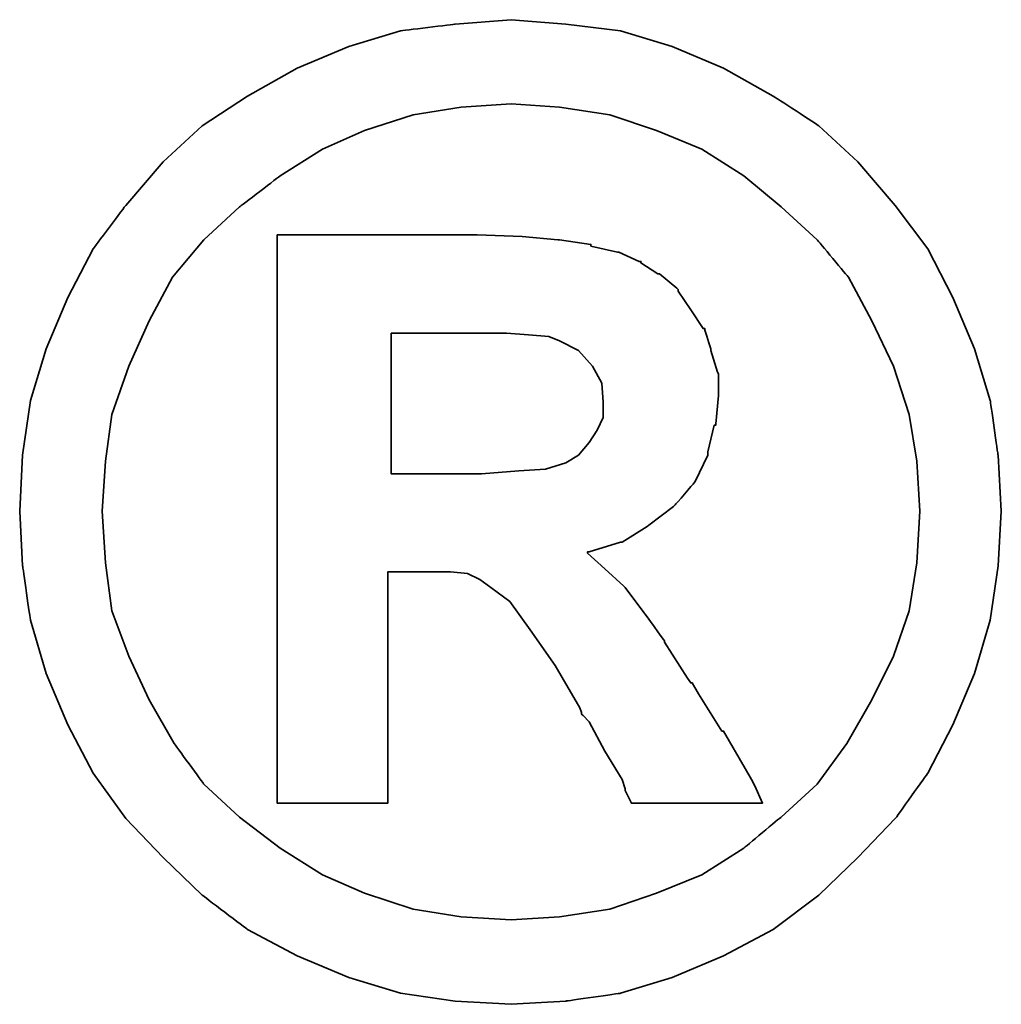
# Model space of a CAD drawing. Extents: x -389 to 453, y -50 to 705.
# Tile 46 of 48: x -133.389 to -132.567, y 38.797 to 39.622. Entities that reach past the tile are written whole.
import ezdxf

# ---------------------------------------------------------------- set-up
doc = ezdxf.new("R2010")
doc.units = 0
doc.header["$LTSCALE"] = 2
doc.header["$MEASUREMENT"] = 0
doc.layers.add('DIM', color=4, linetype='Continuous')
doc.layers.add('layer 1', color=7, linetype='Continuous')

# ---------------------------------------------------------------- blocks, each defined once
blk = doc.blocks.new('TBI MOTION logo(完整正式版)')
at = {"layer": 'layer 1', "color": 22, "lineweight": 35}
for points, knots in [([(81.20634, 4.98624), (81.20634, 4.98624), (81.18649, 5.32862), (81.18649, 5.32862), (81.18649, 5.32862), (81.18649, 5.32862), (81.13886, 5.66206), (81.13886, 5.66206), (81.13886, 5.66206), (81.13886, 5.66206), (81.04359, 5.97764), (81.04359, 5.97764), (81.04359, 5.97764), (81.04359, 5.97764), (80.91061, 6.29124), (80.91061, 6.29124), (80.91061, 6.29124), (80.91061, 6.29124), (80.75778, 6.58697), (80.75778, 6.58697), (80.75778, 6.58697), (80.75778, 6.58697), (80.5593, 6.85294), (80.5593, 6.85294), (80.5593, 6.85294), (80.5593, 6.85294), (80.33105, 7.1189), (80.33105, 7.1189), (80.33105, 7.1189), (80.33105, 7.1189), (80.09287, 7.33921), (80.09287, 7.33921), (80.09287, 7.33921), (80.09287, 7.33921), (79.815, 7.51982), (79.815, 7.51982), (79.815, 7.51982), (79.815, 7.51982), (79.51133, 7.69051), (79.51133, 7.69051), (79.51133, 7.69051), (79.51133, 7.69051), (79.19773, 7.8235), (79.19773, 7.8235), (79.19773, 7.8235), (79.19773, 7.8235), (78.88215, 7.91877), (78.88215, 7.91877), (78.88215, 7.91877), (78.88215, 7.91877), (78.54871, 7.95846), (78.54871, 7.95846), (78.54871, 7.95846), (78.54871, 7.95846), (78.21526, 7.98625), (78.21526, 7.98625), (78.21526, 7.98625), (78.21526, 7.98625), (77.87388, 7.95846), (77.87388, 7.95846), (77.87388, 7.95846), (77.87388, 7.95846), (77.54044, 7.91877), (77.54044, 7.91877), (77.54044, 7.91877), (77.54044, 7.91877), (77.22485, 7.8235), (77.22485, 7.8235), (77.22485, 7.8235), (77.22485, 7.8235), (76.91027, 7.69051), (76.91027, 7.69051), (76.91027, 7.69051), (76.91027, 7.69051), (76.6056, 7.51982), (76.6056, 7.51982), (76.6056, 7.51982), (76.6056, 7.51982), (76.32972, 7.33921), (76.32972, 7.33921), (76.32972, 7.33921), (76.32972, 7.33921), (76.09154, 7.1189), (76.09154, 7.1189), (76.09154, 7.1189), (76.09154, 7.1189), (75.86329, 6.85294), (75.86329, 6.85294), (75.86329, 6.85294), (75.86329, 6.85294), (75.66382, 6.58697), (75.66382, 6.58697), (75.66382, 6.58697), (75.66382, 6.58697), (75.51099, 6.29124), (75.51099, 6.29124), (75.51099, 6.29124), (75.51099, 6.29124), (75.37702, 5.97764), (75.37702, 5.97764), (75.37702, 5.97764), (75.37702, 5.97764), (75.28175, 5.66206), (75.28175, 5.66206), (75.28175, 5.66206), (75.28175, 5.66206), (75.23411, 5.32862), (75.23411, 5.32862), (75.23411, 5.32862), (75.23411, 5.32862), (75.21625, 4.98624), (75.21625, 4.98624), (75.21625, 4.98624), (75.21625, 4.98624), (75.23411, 4.6528), (75.23411, 4.6528), (75.23411, 4.6528), (75.23411, 4.6528), (75.28175, 4.32035), (75.28175, 4.32035), (75.28175, 4.32035), (75.28175, 4.32035), (75.37702, 3.99583), (75.37702, 3.99583), (75.37702, 3.99583), (75.37702, 3.99583), (75.51099, 3.68224), (75.51099, 3.68224), (75.51099, 3.68224), (75.51099, 3.68224), (75.66382, 3.38749), (75.66382, 3.38749), (75.66382, 3.38749), (75.66382, 3.38749), (75.86329, 3.10963), (75.86329, 3.10963), (75.86329, 3.10963), (75.86329, 3.10963), (76.09154, 2.87145), (76.09154, 2.87145), (76.09154, 2.87145), (76.09154, 2.87145), (76.32972, 2.6432), (76.32972, 2.6432), (76.32972, 2.6432), (76.32972, 2.6432), (76.6056, 2.43381), (76.6056, 2.43381), (76.6056, 2.43381), (76.6056, 2.43381), (76.91027, 2.27205), (76.91027, 2.27205), (76.91027, 2.27205), (76.91027, 2.27205), (77.22485, 2.13906), (77.22485, 2.13906), (77.22485, 2.13906), (77.22485, 2.13906), (77.54044, 2.0438), (77.54044, 2.0438), (77.54044, 2.0438), (77.54044, 2.0438), (77.87388, 1.99616), (77.87388, 1.99616), (77.87388, 1.99616), (77.87388, 1.99616), (78.21526, 1.97631), (78.21526, 1.97631), (78.21526, 1.97631), (78.21526, 1.97631), (78.54871, 1.99616), (78.54871, 1.99616), (78.54871, 1.99616), (78.54871, 1.99616), (78.88215, 2.0438), (78.88215, 2.0438), (78.88215, 2.0438), (78.88215, 2.0438), (79.19773, 2.13906), (79.19773, 2.13906), (79.19773, 2.13906), (79.19773, 2.13906), (79.51133, 2.27205), (79.51133, 2.27205), (79.51133, 2.27205), (79.51133, 2.27205), (79.815, 2.43381), (79.815, 2.43381), (79.815, 2.43381), (79.815, 2.43381), (80.09287, 2.6432), (80.09287, 2.6432), (80.09287, 2.6432), (80.09287, 2.6432), (80.33105, 2.87145), (80.33105, 2.87145), (80.33105, 2.87145), (80.33105, 2.87145), (80.5593, 3.10963), (80.5593, 3.10963), (80.5593, 3.10963), (80.5593, 3.10963), (80.75778, 3.38749), (80.75778, 3.38749), (80.75778, 3.38749), (80.75778, 3.38749), (80.91061, 3.68224), (80.91061, 3.68224), (80.91061, 3.68224), (80.91061, 3.68224), (81.04359, 3.99583), (81.04359, 3.99583), (81.04359, 3.99583), (81.04359, 3.99583), (81.13886, 4.32035), (81.13886, 4.32035), (81.13886, 4.32035), (81.13886, 4.32035), (81.18649, 4.6528), (81.18649, 4.6528), (81.18649, 4.6528), (81.18649, 4.6528), (81.20634, 4.98624), (81.20634, 4.98624)], [0, 0, 0, 0, 0.0178571, 0.0178571, 0.0178571, 0.0178572, 0.0357143, 0.0357143, 0.0357143, 0.0357143, 0.0535714, 0.0535714, 0.0535714, 0.0535714, 0.0714286, 0.0714286, 0.0714286, 0.0714286, 0.0892857, 0.0892857, 0.0892857, 0.0892857, 0.1071429, 0.1071429, 0.1071429, 0.1071429, 0.125, 0.125, 0.125, 0.125, 0.1428571, 0.1428571, 0.1428571, 0.1428572, 0.1607143, 0.1607143, 0.1607143, 0.1607143, 0.1785714, 0.1785714, 0.1785714, 0.1785714, 0.1964286, 0.1964286, 0.1964286, 0.1964286, 0.2142857, 0.2142857, 0.2142857, 0.2142857, 0.2321429, 0.2321429, 0.2321429, 0.2321429, 0.25, 0.25, 0.25, 0.25, 0.2678571, 0.2678571, 0.2678571, 0.2678572, 0.2857143, 0.2857143, 0.2857143, 0.2857143, 0.3035714, 0.3035714, 0.3035714, 0.3035714, 0.3214286, 0.3214286, 0.3214286, 0.3214286, 0.3392857, 0.3392857, 0.3392857, 0.3392857, 0.3571429, 0.3571429, 0.3571429, 0.3571429, 0.375, 0.375, 0.375, 0.375, 0.3928571, 0.3928571, 0.3928571, 0.3928572, 0.4107143, 0.4107143, 0.4107143, 0.4107143, 0.4285714, 0.4285714, 0.4285714, 0.4285714, 0.4464286, 0.4464286, 0.4464286, 0.4464286, 0.4642857, 0.4642857, 0.4642857, 0.4642857, 0.4821429, 0.4821429, 0.4821429, 0.4821429, 0.5, 0.5, 0.5, 0.5, 0.5178571, 0.5178571, 0.5178571, 0.5178572, 0.5357143, 0.5357143, 0.5357143, 0.5357143, 0.5535714, 0.5535714, 0.5535714, 0.5535714, 0.5714286, 0.5714286, 0.5714286, 0.5714286, 0.5892857, 0.5892857, 0.5892857, 0.5892857, 0.6071429, 0.6071429, 0.6071429, 0.6071429, 0.625, 0.625, 0.625, 0.625, 0.6428571, 0.6428571, 0.6428571, 0.6428572, 0.6607143, 0.6607143, 0.6607143, 0.6607143, 0.6785714, 0.6785714, 0.6785714, 0.6785714, 0.6964286, 0.6964286, 0.6964286, 0.6964286, 0.7142857, 0.7142857, 0.7142857, 0.7142857, 0.7321429, 0.7321429, 0.7321429, 0.7321429, 0.75, 0.75, 0.75, 0.75, 0.7678571, 0.7678571, 0.7678571, 0.7678572, 0.7857143, 0.7857143, 0.7857143, 0.7857143, 0.8035714, 0.8035714, 0.8035714, 0.8035714, 0.8214286, 0.8214286, 0.8214286, 0.8214286, 0.8392857, 0.8392857, 0.8392857, 0.8392857, 0.8571429, 0.8571429, 0.8571429, 0.8571429, 0.875, 0.875, 0.875, 0.875, 0.8928571, 0.8928571, 0.8928571, 0.8928572, 0.9107143, 0.9107143, 0.9107143, 0.9107143, 0.9285714, 0.9285714, 0.9285714, 0.9285714, 0.9464286, 0.9464286, 0.9464286, 0.9464286, 0.9642857, 0.9642857, 0.9642857, 0.9642857, 0.9821429, 0.9821429, 0.9821429, 0.9821429, 1, 1, 1, 1]), ([(80.71014, 4.98624), (80.71014, 4.98624), (80.69129, 5.29091), (80.69129, 5.29091), (80.69129, 5.29091), (80.69129, 5.29091), (80.64464, 5.57672), (80.64464, 5.57672), (80.64464, 5.57672), (80.64464, 5.57672), (80.54937, 5.87245), (80.54937, 5.87245), (80.54937, 5.87245), (80.54937, 5.87245), (80.41639, 6.14833), (80.41639, 6.14833), (80.41639, 6.14833), (80.41639, 6.14833), (80.27349, 6.41429), (80.27349, 6.41429), (80.27349, 6.41429), (80.27349, 6.41429), (80.08295, 6.64255), (80.08295, 6.64255), (80.08295, 6.64255), (80.08295, 6.64255), (79.86264, 6.84301), (79.86264, 6.84301), (79.86264, 6.84301), (79.86264, 6.84301), (79.63439, 7.03355), (79.63439, 7.03355), (79.63439, 7.03355), (79.63439, 7.03355), (79.37835, 7.1963), (79.37835, 7.1963), (79.37835, 7.1963), (79.37835, 7.1963), (79.10246, 7.30944), (79.10246, 7.30944), (79.10246, 7.30944), (79.10246, 7.30944), (78.81665, 7.40471), (78.81665, 7.40471), (78.81665, 7.40471), (78.81665, 7.40471), (78.511, 7.45234), (78.511, 7.45234), (78.511, 7.45234), (78.511, 7.45234), (78.21526, 7.47219), (78.21526, 7.47219), (78.21526, 7.47219), (78.21526, 7.47219), (77.9106, 7.45234), (77.9106, 7.45234), (77.9106, 7.45234), (77.9106, 7.45234), (77.61685, 7.40471), (77.61685, 7.40471), (77.61685, 7.40471), (77.61685, 7.40471), (77.32012, 7.30944), (77.32012, 7.30944), (77.32012, 7.30944), (77.32012, 7.30944), (77.06309, 7.1963), (77.06309, 7.1963), (77.06309, 7.1963), (77.06309, 7.1963), (76.80606, 7.03355), (76.80606, 7.03355), (76.80606, 7.03355), (76.80606, 7.03355), (76.55797, 6.84301), (76.55797, 6.84301), (76.55797, 6.84301), (76.55797, 6.84301), (76.34063, 6.64255), (76.34063, 6.64255), (76.34063, 6.64255), (76.34063, 6.64255), (76.1491, 6.41429), (76.1491, 6.41429), (76.1491, 6.41429), (76.1491, 6.41429), (76.0062, 6.14833), (76.0062, 6.14833), (76.0062, 6.14833), (76.0062, 6.14833), (75.88314, 5.87245), (75.88314, 5.87245), (75.88314, 5.87245), (75.88314, 5.87245), (75.77794, 5.57672), (75.77794, 5.57672), (75.77794, 5.57672), (75.77794, 5.57672), (75.73924, 5.29091), (75.73924, 5.29091), (75.73924, 5.29091), (75.73924, 5.29091), (75.72039, 4.98624), (75.72039, 4.98624), (75.72039, 4.98624), (75.72039, 4.98624), (75.73924, 4.67165), (75.73924, 4.67165), (75.73924, 4.67165), (75.73924, 4.67165), (75.77794, 4.37791), (75.77794, 4.37791), (75.77794, 4.37791), (75.77794, 4.37791), (75.88314, 4.10102), (75.88314, 4.10102), (75.88314, 4.10102), (75.88314, 4.10102), (76.0062, 3.83407), (76.0062, 3.83407), (76.0062, 3.83407), (76.0062, 3.83407), (76.15902, 3.56811), (76.15902, 3.56811), (76.15902, 3.56811), (76.15902, 3.56811), (76.34063, 3.32001), (76.34063, 3.32001), (76.34063, 3.32001), (76.34063, 3.32001), (76.55797, 3.11955), (76.55797, 3.11955), (76.55797, 3.11955), (76.55797, 3.11955), (76.80606, 2.92901), (76.80606, 2.92901), (76.80606, 2.92901), (76.80606, 2.92901), (77.06309, 2.76725), (77.06309, 2.76725), (77.06309, 2.76725), (77.06309, 2.76725), (77.32012, 2.65412), (77.32012, 2.65412), (77.32012, 2.65412), (77.32012, 2.65412), (77.61685, 2.55786), (77.61685, 2.55786), (77.61685, 2.55786), (77.61685, 2.55786), (77.9106, 2.51022), (77.9106, 2.51022), (77.9106, 2.51022), (77.9106, 2.51022), (78.21526, 2.49137), (78.21526, 2.49137), (78.21526, 2.49137), (78.21526, 2.49137), (78.511, 2.51022), (78.511, 2.51022), (78.511, 2.51022), (78.511, 2.51022), (78.81665, 2.55786), (78.81665, 2.55786), (78.81665, 2.55786), (78.81665, 2.55786), (79.10246, 2.65412), (79.10246, 2.65412), (79.10246, 2.65412), (79.10246, 2.65412), (79.37835, 2.76725), (79.37835, 2.76725), (79.37835, 2.76725), (79.37835, 2.76725), (79.63439, 2.92901), (79.63439, 2.92901), (79.63439, 2.92901), (79.63439, 2.92901), (79.86264, 3.11955), (79.86264, 3.11955), (79.86264, 3.11955), (79.86264, 3.11955), (80.08295, 3.32001), (80.08295, 3.32001), (80.08295, 3.32001), (80.08295, 3.32001), (80.26356, 3.56811), (80.26356, 3.56811), (80.26356, 3.56811), (80.26356, 3.56811), (80.41639, 3.83407), (80.41639, 3.83407), (80.41639, 3.83407), (80.41639, 3.83407), (80.54937, 4.10102), (80.54937, 4.10102), (80.54937, 4.10102), (80.54937, 4.10102), (80.64464, 4.37791), (80.64464, 4.37791), (80.64464, 4.37791), (80.64464, 4.37791), (80.69129, 4.67165), (80.69129, 4.67165), (80.69129, 4.67165), (80.69129, 4.67165), (80.71014, 4.98624), (80.71014, 4.98624)], [0, 0, 0, 0, 0.0192308, 0.0192308, 0.0192308, 0.0192308, 0.0384615, 0.0384615, 0.0384615, 0.0384615, 0.0576923, 0.0576923, 0.0576923, 0.0576923, 0.0769231, 0.0769231, 0.0769231, 0.0769231, 0.0961538, 0.0961538, 0.0961538, 0.0961539, 0.1153846, 0.1153846, 0.1153846, 0.1153846, 0.1346154, 0.1346154, 0.1346154, 0.1346154, 0.1538462, 0.1538462, 0.1538462, 0.1538462, 0.1730769, 0.1730769, 0.1730769, 0.1730769, 0.1923077, 0.1923077, 0.1923077, 0.1923077, 0.2115385, 0.2115385, 0.2115385, 0.2115385, 0.2307692, 0.2307692, 0.2307692, 0.2307692, 0.25, 0.25, 0.25, 0.25, 0.2692308, 0.2692308, 0.2692308, 0.2692308, 0.2884615, 0.2884615, 0.2884615, 0.2884615, 0.3076923, 0.3076923, 0.3076923, 0.3076923, 0.3269231, 0.3269231, 0.3269231, 0.3269231, 0.3461538, 0.3461538, 0.3461538, 0.3461539, 0.3653846, 0.3653846, 0.3653846, 0.3653846, 0.3846154, 0.3846154, 0.3846154, 0.3846154, 0.4038462, 0.4038462, 0.4038462, 0.4038462, 0.4230769, 0.4230769, 0.4230769, 0.4230769, 0.4423077, 0.4423077, 0.4423077, 0.4423077, 0.4615385, 0.4615385, 0.4615385, 0.4615385, 0.4807692, 0.4807692, 0.4807692, 0.4807692, 0.5, 0.5, 0.5, 0.5, 0.5192308, 0.5192308, 0.5192308, 0.5192308, 0.5384615, 0.5384615, 0.5384615, 0.5384615, 0.5576923, 0.5576923, 0.5576923, 0.5576923, 0.5769231, 0.5769231, 0.5769231, 0.5769231, 0.5961538, 0.5961538, 0.5961538, 0.5961539, 0.6153846, 0.6153846, 0.6153846, 0.6153846, 0.6346154, 0.6346154, 0.6346154, 0.6346154, 0.6538462, 0.6538462, 0.6538462, 0.6538462, 0.6730769, 0.6730769, 0.6730769, 0.6730769, 0.6923077, 0.6923077, 0.6923077, 0.6923077, 0.7115385, 0.7115385, 0.7115385, 0.7115385, 0.7307692, 0.7307692, 0.7307692, 0.7307692, 0.75, 0.75, 0.75, 0.75, 0.7692308, 0.7692308, 0.7692308, 0.7692308, 0.7884615, 0.7884615, 0.7884615, 0.7884615, 0.8076923, 0.8076923, 0.8076923, 0.8076923, 0.8269231, 0.8269231, 0.8269231, 0.8269231, 0.8461538, 0.8461538, 0.8461538, 0.8461539, 0.8653846, 0.8653846, 0.8653846, 0.8653846, 0.8846154, 0.8846154, 0.8846154, 0.8846154, 0.9038462, 0.9038462, 0.9038462, 0.9038462, 0.9230769, 0.9230769, 0.9230769, 0.9230769, 0.9423077, 0.9423077, 0.9423077, 0.9423077, 0.9615385, 0.9615385, 0.9615385, 0.9615385, 0.9807692, 0.9807692, 0.9807692, 0.9807692, 1, 1, 1, 1]), ([(76.78721, 3.2823), (76.78721, 3.2823), (76.78721, 3.32001), (76.78721, 3.32001), (76.78721, 3.32001), (76.78721, 3.32001), (76.78721, 3.42422), (76.78721, 3.42422), (76.78721, 3.42422), (76.78721, 3.42422), (76.78721, 3.59689), (76.78721, 3.59689), (76.78721, 3.59689), (76.78721, 3.59689), (76.78721, 3.80529), (76.78721, 3.80529), (76.78721, 3.80529), (76.78721, 3.80529), (76.78721, 4.0524), (76.78721, 4.0524), (76.78721, 4.0524), (76.78721, 4.0524), (76.78721, 4.32035), (76.78721, 4.32035), (76.78721, 4.32035), (76.78721, 4.32035), (76.78721, 4.92868), (76.78721, 4.92868), (76.78721, 4.92868), (76.78721, 4.92868), (76.78721, 5.53801), (76.78721, 5.53801), (76.78721, 5.53801), (76.78721, 5.53801), (76.78721, 5.82482), (76.78721, 5.82482), (76.78721, 5.82482), (76.78721, 5.82482), (76.78721, 6.07291), (76.78721, 6.07291), (76.78721, 6.07291), (76.78721, 6.07291), (76.78721, 6.30017), (76.78721, 6.30017), (76.78721, 6.30017), (76.78721, 6.30017), (76.78721, 6.45399), (76.78721, 6.45399), (76.78721, 6.45399), (76.78721, 6.45399), (76.78721, 6.5572), (76.78721, 6.5572), (76.78721, 6.5572), (76.78721, 6.5572), (76.78721, 6.59689), (76.78721, 6.59689), (76.78721, 6.59689), (76.78721, 6.59689), (76.78721, 6.67232), (76.78721, 6.67232), (76.78721, 6.67232), (76.78721, 6.67232), (76.8537, 6.67232), (76.8537, 6.67232), (76.8537, 6.67232), (76.8537, 6.67232), (76.87355, 6.67232), (76.87355, 6.67232), (76.87355, 6.67232), (76.87355, 6.67232), (76.91027, 6.67232), (76.91027, 6.67232), (76.91027, 6.67232), (76.91027, 6.67232), (77.04424, 6.67232), (77.04424, 6.67232), (77.04424, 6.67232), (77.04424, 6.67232), (77.22485, 6.67232), (77.22485, 6.67232), (77.22485, 6.67232), (77.22485, 6.67232), (77.43524, 6.67232), (77.43524, 6.67232), (77.43524, 6.67232), (77.43524, 6.67232), (77.65357, 6.67232), (77.65357, 6.67232), (77.65357, 6.67232), (77.65357, 6.67232), (77.82625, 6.67232), (77.82625, 6.67232), (77.82625, 6.67232), (77.82625, 6.67232), (77.94037, 6.67232), (77.94037, 6.67232), (77.94037, 6.67232), (77.94037, 6.67232), (77.97709, 6.67232), (77.97709, 6.67232), (77.97709, 6.67232), (77.97709, 6.67232), (77.99694, 6.67232), (77.99694, 6.67232), (77.99694, 6.67232), (77.99694, 6.67232), (78.00686, 6.67232), (78.00686, 6.67232), (78.00686, 6.67232), (78.00686, 6.67232), (78.28275, 6.6624), (78.28275, 6.6624), (78.28275, 6.6624), (78.28275, 6.6624), (78.50107, 6.64255), (78.50107, 6.64255), (78.50107, 6.64255), (78.50107, 6.64255), (78.511, 6.64255), (78.511, 6.64255), (78.511, 6.64255), (78.511, 6.64255), (78.70154, 6.61476), (78.70154, 6.61476), (78.70154, 6.61476), (78.70154, 6.61476), (78.70154, 6.60483), (78.70154, 6.60483), (78.70154, 6.60483), (78.70154, 6.60483), (78.86429, 6.56713), (78.86429, 6.56713), (78.86429, 6.56713), (78.86429, 6.56713), (78.87223, 6.56713), (78.87223, 6.56713), (78.87223, 6.56713), (78.87223, 6.56713), (78.99727, 6.51056), (78.99727, 6.51056), (78.99727, 6.51056), (78.99727, 6.51056), (79.00719, 6.51056), (79.00719, 6.51056), (79.00719, 6.51056), (79.00719, 6.51056), (79.00719, 6.50162), (79.00719, 6.50162), (79.00719, 6.50162), (79.00719, 6.50162), (79.1104, 6.43415), (79.1104, 6.43415), (79.1104, 6.43415), (79.1104, 6.43415), (79.12132, 6.43415), (79.12132, 6.43415), (79.12132, 6.43415), (79.12132, 6.43415), (79.22552, 6.34781), (79.22552, 6.34781), (79.22552, 6.34781), (79.22552, 6.34781), (79.23544, 6.33888), (79.23544, 6.33888), (79.23544, 6.33888), (79.23544, 6.33888), (79.23544, 6.32895), (79.23544, 6.32895), (79.23544, 6.32895), (79.23544, 6.32895), (79.31087, 6.21483), (79.31087, 6.21483), (79.31087, 6.21483), (79.31087, 6.21483), (79.38629, 6.1007), (79.38629, 6.1007), (79.38629, 6.1007), (79.38629, 6.1007), (79.3972, 6.1007), (79.3972, 6.1007), (79.3972, 6.1007), (79.3972, 6.1007), (79.3972, 6.09078), (79.3972, 6.09078), (79.3972, 6.09078), (79.3972, 6.09078), (79.43392, 5.97764), (79.43392, 5.97764), (79.43392, 5.97764), (79.43392, 5.97764), (79.43392, 5.96772), (79.43392, 5.96772), (79.43392, 5.96772), (79.43392, 5.96772), (79.47362, 5.83474), (79.47362, 5.83474), (79.47362, 5.83474), (79.47362, 5.83474), (79.48156, 5.82482), (79.48156, 5.82482), (79.48156, 5.82482), (79.48156, 5.82482), (79.48156, 5.69977), (79.48156, 5.69977), (79.48156, 5.69977), (79.48156, 5.69977), (79.48156, 5.69183), (79.48156, 5.69183), (79.48156, 5.69183), (79.48156, 5.69183), (79.4637, 5.51915), (79.4637, 5.51915), (79.4637, 5.51915), (79.4637, 5.51915), (79.4637, 5.51122), (79.4637, 5.51122), (79.4637, 5.51122), (79.4637, 5.51122), (79.45377, 5.51122), (79.45377, 5.51122), (79.45377, 5.51122), (79.45377, 5.51122), (79.41507, 5.34847), (79.41507, 5.34847), (79.41507, 5.34847), (79.41507, 5.34847), (79.41507, 5.33854), (79.41507, 5.33854), (79.41507, 5.33854), (79.41507, 5.33854), (79.41507, 5.32862), (79.41507, 5.32862), (79.41507, 5.32862), (79.41507, 5.32862), (79.33865, 5.16785), (79.33865, 5.16785), (79.33865, 5.16785), (79.33865, 5.16785), (79.33071, 5.15693), (79.33071, 5.15693), (79.33071, 5.15693), (79.33071, 5.15693), (79.2156, 5.02495), (79.2156, 5.02495), (79.2156, 5.02495), (79.2156, 5.02495), (79.20567, 5.01502), (79.20567, 5.01502), (79.20567, 5.01502), (79.20567, 5.01502), (79.05483, 4.89991), (79.05483, 4.89991), (79.05483, 4.89991), (79.05483, 4.89991), (79.04491, 4.89197), (79.04491, 4.89197), (79.04491, 4.89197), (79.04491, 4.89197), (78.89208, 4.7967), (78.89208, 4.7967), (78.89208, 4.7967), (78.89208, 4.7967), (78.88215, 4.7967), (78.88215, 4.7967), (78.88215, 4.7967), (78.88215, 4.7967), (78.69161, 4.73913), (78.69161, 4.73913), (78.69161, 4.73913), (78.69161, 4.73913), (78.68169, 4.73913), (78.68169, 4.73913), (78.68169, 4.73913), (78.68169, 4.73913), (78.68169, 4.72921), (78.68169, 4.72921), (78.68169, 4.72921), (78.68169, 4.72921), (78.78688, 4.63394), (78.78688, 4.63394), (78.78688, 4.63394), (78.78688, 4.63394), (78.902, 4.52875), (78.902, 4.52875), (78.902, 4.52875), (78.902, 4.52875), (78.91093, 4.52081), (78.91093, 4.52081), (78.91093, 4.52081), (78.91093, 4.52081), (79.02506, 4.36798), (79.02506, 4.36798), (79.02506, 4.36798), (79.02506, 4.36798), (79.1501, 4.1953), (79.1501, 4.1953), (79.1501, 4.1953), (79.1501, 4.1953), (79.1501, 4.18736), (79.1501, 4.18736), (79.1501, 4.18736), (79.1501, 4.18736), (79.29201, 3.96705), (79.29201, 3.96705), (79.29201, 3.96705), (79.29201, 3.96705), (79.31087, 3.93828), (79.31087, 3.93828), (79.31087, 3.93828), (79.31087, 3.93828), (79.32079, 3.93828), (79.32079, 3.93828), (79.32079, 3.93828), (79.32079, 3.93828), (79.3585, 3.87178), (79.3585, 3.87178), (79.3585, 3.87178), (79.3585, 3.87178), (79.50141, 3.64353), (79.50141, 3.64353), (79.50141, 3.64353), (79.50141, 3.64353), (79.51133, 3.64353), (79.51133, 3.64353), (79.51133, 3.64353), (79.51133, 3.64353), (79.64431, 3.41528), (79.64431, 3.41528), (79.64431, 3.41528), (79.64431, 3.41528), (79.68202, 3.3478), (79.68202, 3.3478), (79.68202, 3.3478), (79.68202, 3.3478), (79.70187, 3.31009), (79.70187, 3.31009), (79.70187, 3.31009), (79.70187, 3.31009), (79.7495, 3.2049), (79.7495, 3.2049), (79.7495, 3.2049), (79.7495, 3.2049), (79.64431, 3.2049), (79.64431, 3.2049), (79.64431, 3.2049), (79.64431, 3.2049), (79.62546, 3.2049), (79.62546, 3.2049), (79.62546, 3.2049), (79.62546, 3.2049), (79.53912, 3.2049), (79.53912, 3.2049), (79.53912, 3.2049), (79.53912, 3.2049), (79.31087, 3.2049), (79.31087, 3.2049), (79.31087, 3.2049), (79.31087, 3.2049), (79.08262, 3.2049), (79.08262, 3.2049), (79.08262, 3.2049), (79.08262, 3.2049), (79.00719, 3.2049), (79.00719, 3.2049), (79.00719, 3.2049), (79.00719, 3.2049), (78.98735, 3.2049), (78.98735, 3.2049), (78.98735, 3.2049), (78.98735, 3.2049), (78.94964, 3.2049), (78.94964, 3.2049), (78.94964, 3.2049), (78.94964, 3.2049), (78.92979, 3.24459), (78.92979, 3.24459), (78.92979, 3.24459), (78.92979, 3.24459), (78.91093, 3.2823), (78.91093, 3.2823), (78.91093, 3.2823), (78.91093, 3.2823), (78.91093, 3.29223), (78.91093, 3.29223), (78.91093, 3.29223), (78.91093, 3.29223), (78.89208, 3.3478), (78.89208, 3.3478), (78.89208, 3.3478), (78.89208, 3.3478), (78.78688, 3.52048), (78.78688, 3.52048), (78.78688, 3.52048), (78.78688, 3.52048), (78.69161, 3.7001), (78.69161, 3.7001), (78.69161, 3.7001), (78.69161, 3.7001), (78.6539, 3.7388), (78.6539, 3.7388), (78.6539, 3.7388), (78.6539, 3.7388), (78.64398, 3.74873), (78.64398, 3.74873), (78.64398, 3.74873), (78.64398, 3.74873), (78.64398, 3.75766), (78.64398, 3.75766), (78.64398, 3.75766), (78.64398, 3.75766), (78.63405, 3.78644), (78.63405, 3.78644), (78.63405, 3.78644), (78.63405, 3.78644), (78.48321, 4.04347), (78.48321, 4.04347), (78.48321, 4.04347), (78.48321, 4.04347), (78.33038, 4.2618), (78.33038, 4.2618), (78.33038, 4.2618), (78.33038, 4.2618), (78.20732, 4.43447), (78.20732, 4.43447), (78.20732, 4.43447), (78.20732, 4.43447), (78.09221, 4.52081), (78.09221, 4.52081), (78.09221, 4.52081), (78.09221, 4.52081), (78.02472, 4.56845), (78.02472, 4.56845), (78.02472, 4.56845), (78.02472, 4.56845), (77.9493, 4.60616), (77.9493, 4.60616), (77.9493, 4.60616), (77.9493, 4.60616), (77.8451, 4.61608), (77.8451, 4.61608), (77.8451, 4.61608), (77.8451, 4.61608), (77.71113, 4.61608), (77.71113, 4.61608), (77.71113, 4.61608), (77.71113, 4.61608), (77.69128, 4.61608), (77.69128, 4.61608), (77.69128, 4.61608), (77.69128, 4.61608), (77.67342, 4.61608), (77.67342, 4.61608), (77.67342, 4.61608), (77.67342, 4.61608), (77.5583, 4.61608), (77.5583, 4.61608), (77.5583, 4.61608), (77.5583, 4.61608), (77.46303, 4.61608), (77.46303, 4.61608), (77.46303, 4.61608), (77.46303, 4.61608), (77.46303, 4.54761), (77.46303, 4.54761), (77.46303, 4.54761), (77.46303, 4.54761), (77.46303, 4.47318), (77.46303, 4.47318), (77.46303, 4.47318), (77.46303, 4.47318), (77.46303, 4.24294), (77.46303, 4.24294), (77.46303, 4.24294), (77.46303, 4.24294), (77.46303, 3.99583), (77.46303, 3.99583), (77.46303, 3.99583), (77.46303, 3.99583), (77.46303, 3.72888), (77.46303, 3.72888), (77.46303, 3.72888), (77.46303, 3.72888), (77.46303, 3.51055), (77.46303, 3.51055), (77.46303, 3.51055), (77.46303, 3.51055), (77.46303, 3.42422), (77.46303, 3.42422), (77.46303, 3.42422), (77.46303, 3.42422), (77.46303, 3.35773), (77.46303, 3.35773), (77.46303, 3.35773), (77.46303, 3.35773), (77.46303, 3.30017), (77.46303, 3.30017), (77.46303, 3.30017), (77.46303, 3.30017), (77.46303, 3.2823), (77.46303, 3.2823), (77.46303, 3.2823), (77.46303, 3.2823), (77.46303, 3.2049), (77.46303, 3.2049), (77.46303, 3.2049), (77.46303, 3.2049), (77.39753, 3.2049), (77.39753, 3.2049), (77.39753, 3.2049), (77.39753, 3.2049), (77.37768, 3.2049), (77.37768, 3.2049), (77.37768, 3.2049), (77.37768, 3.2049), (77.32012, 3.2049), (77.32012, 3.2049), (77.32012, 3.2049), (77.32012, 3.2049), (77.12165, 3.2049), (77.12165, 3.2049), (77.12165, 3.2049), (77.12165, 3.2049), (76.94897, 3.2049), (76.94897, 3.2049), (76.94897, 3.2049), (76.94897, 3.2049), (76.8924, 3.2049), (76.8924, 3.2049), (76.8924, 3.2049), (76.8924, 3.2049), (76.8537, 3.2049), (76.8537, 3.2049), (76.8537, 3.2049), (76.8537, 3.2049), (76.78721, 3.2049), (76.78721, 3.2049), (76.78721, 3.2049), (76.78721, 3.2049), (76.78721, 3.2823), (76.78721, 3.2823)], [0, 0, 0, 0, 0.0074074, 0.0074074, 0.0074074, 0.0074074, 0.0148148, 0.0148148, 0.0148148, 0.0148148, 0.0222222, 0.0222222, 0.0222222, 0.0222222, 0.0296296, 0.0296296, 0.0296296, 0.0296296, 0.037037, 0.037037, 0.037037, 0.037037, 0.0444444, 0.0444444, 0.0444444, 0.0444445, 0.0518519, 0.0518519, 0.0518519, 0.0518519, 0.0592593, 0.0592593, 0.0592593, 0.0592593, 0.0666667, 0.0666667, 0.0666667, 0.0666667, 0.0740741, 0.0740741, 0.0740741, 0.0740741, 0.0814815, 0.0814815, 0.0814815, 0.0814815, 0.0888889, 0.0888889, 0.0888889, 0.0888889, 0.0962963, 0.0962963, 0.0962963, 0.0962963, 0.1037037, 0.1037037, 0.1037037, 0.1037037, 0.1111111, 0.1111111, 0.1111111, 0.1111111, 0.1185185, 0.1185185, 0.1185185, 0.1185185, 0.1259259, 0.1259259, 0.1259259, 0.1259259, 0.1333333, 0.1333333, 0.1333333, 0.1333333, 0.1407407, 0.1407407, 0.1407407, 0.1407408, 0.1481481, 0.1481481, 0.1481481, 0.1481482, 0.1555556, 0.1555556, 0.1555556, 0.1555556, 0.162963, 0.162963, 0.162963, 0.162963, 0.1703704, 0.1703704, 0.1703704, 0.1703704, 0.1777778, 0.1777778, 0.1777778, 0.1777778, 0.1851852, 0.1851852, 0.1851852, 0.1851852, 0.1925926, 0.1925926, 0.1925926, 0.1925926, 0.2, 0.2, 0.2, 0.2, 0.2074074, 0.2074074, 0.2074074, 0.2074074, 0.2148148, 0.2148148, 0.2148148, 0.2148148, 0.2222222, 0.2222222, 0.2222222, 0.2222222, 0.2296296, 0.2296296, 0.2296296, 0.2296296, 0.237037, 0.237037, 0.237037, 0.237037, 0.2444444, 0.2444444, 0.2444444, 0.2444445, 0.2518519, 0.2518519, 0.2518519, 0.2518519, 0.2592593, 0.2592593, 0.2592593, 0.2592593, 0.2666667, 0.2666667, 0.2666667, 0.2666667, 0.2740741, 0.2740741, 0.2740741, 0.2740741, 0.2814815, 0.2814815, 0.2814815, 0.2814815, 0.2888889, 0.2888889, 0.2888889, 0.2888889, 0.2962963, 0.2962963, 0.2962963, 0.2962963, 0.3037037, 0.3037037, 0.3037037, 0.3037037, 0.3111111, 0.3111111, 0.3111111, 0.3111111, 0.3185185, 0.3185185, 0.3185185, 0.3185185, 0.3259259, 0.3259259, 0.3259259, 0.3259259, 0.3333333, 0.3333333, 0.3333333, 0.3333333, 0.3407407, 0.3407407, 0.3407407, 0.3407408, 0.3481481, 0.3481481, 0.3481481, 0.3481482, 0.3555556, 0.3555556, 0.3555556, 0.3555556, 0.362963, 0.362963, 0.362963, 0.362963, 0.3703704, 0.3703704, 0.3703704, 0.3703704, 0.3777778, 0.3777778, 0.3777778, 0.3777778, 0.3851852, 0.3851852, 0.3851852, 0.3851852, 0.3925926, 0.3925926, 0.3925926, 0.3925926, 0.4, 0.4, 0.4, 0.4, 0.4074074, 0.4074074, 0.4074074, 0.4074074, 0.4148148, 0.4148148, 0.4148148, 0.4148148, 0.4222222, 0.4222222, 0.4222222, 0.4222222, 0.4296296, 0.4296296, 0.4296296, 0.4296296, 0.437037, 0.437037, 0.437037, 0.437037, 0.4444444, 0.4444444, 0.4444444, 0.4444445, 0.4518519, 0.4518519, 0.4518519, 0.4518519, 0.4592593, 0.4592593, 0.4592593, 0.4592593, 0.4666667, 0.4666667, 0.4666667, 0.4666667, 0.4740741, 0.4740741, 0.4740741, 0.4740741, 0.4814815, 0.4814815, 0.4814815, 0.4814815, 0.4888889, 0.4888889, 0.4888889, 0.4888889, 0.4962963, 0.4962963, 0.4962963, 0.4962963, 0.5037037, 0.5037037, 0.5037037, 0.5037037, 0.5111111, 0.5111111, 0.5111111, 0.5111111, 0.5185185, 0.5185185, 0.5185185, 0.5185185, 0.5259259, 0.5259259, 0.5259259, 0.5259259, 0.5333333, 0.5333333, 0.5333333, 0.5333333, 0.5407407, 0.5407407, 0.5407407, 0.5407408, 0.5481481, 0.5481481, 0.5481481, 0.5481482, 0.5555556, 0.5555556, 0.5555556, 0.5555556, 0.562963, 0.562963, 0.562963, 0.562963, 0.5703704, 0.5703704, 0.5703704, 0.5703704, 0.5777778, 0.5777778, 0.5777778, 0.5777778, 0.5851852, 0.5851852, 0.5851852, 0.5851852, 0.5925926, 0.5925926, 0.5925926, 0.5925926, 0.6, 0.6, 0.6, 0.6, 0.6074074, 0.6074074, 0.6074074, 0.6074074, 0.6148148, 0.6148148, 0.6148148, 0.6148148, 0.6222222, 0.6222222, 0.6222222, 0.6222222, 0.6296296, 0.6296296, 0.6296296, 0.6296296, 0.637037, 0.637037, 0.637037, 0.637037, 0.6444444, 0.6444444, 0.6444444, 0.6444445, 0.6518519, 0.6518519, 0.6518519, 0.6518519, 0.6592593, 0.6592593, 0.6592593, 0.6592593, 0.6666667, 0.6666667, 0.6666667, 0.6666667, 0.6740741, 0.6740741, 0.6740741, 0.6740741, 0.6814815, 0.6814815, 0.6814815, 0.6814815, 0.6888889, 0.6888889, 0.6888889, 0.6888889, 0.6962963, 0.6962963, 0.6962963, 0.6962963, 0.7037037, 0.7037037, 0.7037037, 0.7037037, 0.7111111, 0.7111111, 0.7111111, 0.7111111, 0.7185185, 0.7185185, 0.7185185, 0.7185185, 0.7259259, 0.7259259, 0.7259259, 0.7259259, 0.7333333, 0.7333333, 0.7333333, 0.7333333, 0.7407407, 0.7407407, 0.7407407, 0.7407408, 0.7481481, 0.7481481, 0.7481481, 0.7481482, 0.7555556, 0.7555556, 0.7555556, 0.7555556, 0.762963, 0.762963, 0.762963, 0.762963, 0.7703704, 0.7703704, 0.7703704, 0.7703704, 0.7777778, 0.7777778, 0.7777778, 0.7777778, 0.7851852, 0.7851852, 0.7851852, 0.7851852, 0.7925926, 0.7925926, 0.7925926, 0.7925926, 0.8, 0.8, 0.8, 0.8, 0.8074074, 0.8074074, 0.8074074, 0.8074074, 0.8148148, 0.8148148, 0.8148148, 0.8148148, 0.8222222, 0.8222222, 0.8222222, 0.8222222, 0.8296296, 0.8296296, 0.8296296, 0.8296296, 0.837037, 0.837037, 0.837037, 0.837037, 0.8444444, 0.8444444, 0.8444444, 0.8444445, 0.8518519, 0.8518519, 0.8518519, 0.8518519, 0.8592593, 0.8592593, 0.8592593, 0.8592593, 0.8666667, 0.8666667, 0.8666667, 0.8666667, 0.8740741, 0.8740741, 0.8740741, 0.8740741, 0.8814815, 0.8814815, 0.8814815, 0.8814815, 0.8888889, 0.8888889, 0.8888889, 0.8888889, 0.8962963, 0.8962963, 0.8962963, 0.8962963, 0.9037037, 0.9037037, 0.9037037, 0.9037037, 0.9111111, 0.9111111, 0.9111111, 0.9111111, 0.9185185, 0.9185185, 0.9185185, 0.9185185, 0.9259259, 0.9259259, 0.9259259, 0.9259259, 0.9333333, 0.9333333, 0.9333333, 0.9333333, 0.9407407, 0.9407407, 0.9407407, 0.9407408, 0.9481481, 0.9481481, 0.9481481, 0.9481482, 0.9555556, 0.9555556, 0.9555556, 0.9555556, 0.962963, 0.962963, 0.962963, 0.962963, 0.9703704, 0.9703704, 0.9703704, 0.9703704, 0.9777778, 0.9777778, 0.9777778, 0.9777778, 0.9851852, 0.9851852, 0.9851852, 0.9851852, 0.9925926, 0.9925926, 0.9925926, 0.9925926, 1, 1, 1, 1]), ([(77.48288, 6.07291), (77.48288, 6.07291), (77.48288, 5.99551), (77.48288, 5.99551), (77.48288, 5.99551), (77.48288, 5.99551), (77.48288, 5.82482), (77.48288, 5.82482), (77.48288, 5.82482), (77.48288, 5.82482), (77.48288, 5.63328), (77.48288, 5.63328), (77.48288, 5.63328), (77.48288, 5.63328), (77.48288, 5.46358), (77.48288, 5.46358), (77.48288, 5.46358), (77.48288, 5.46358), (77.48288, 5.29091), (77.48288, 5.29091), (77.48288, 5.29091), (77.48288, 5.29091), (77.48288, 5.21449), (77.48288, 5.21449), (77.48288, 5.21449), (77.48288, 5.21449), (77.50074, 5.21449), (77.50074, 5.21449), (77.50074, 5.21449), (77.50074, 5.21449), (77.71113, 5.21449), (77.71113, 5.21449), (77.71113, 5.21449), (77.71113, 5.21449), (77.94037, 5.21449), (77.94037, 5.21449), (77.94037, 5.21449), (77.94037, 5.21449), (78.01579, 5.21449), (78.01579, 5.21449), (78.01579, 5.21449), (78.01579, 5.21449), (78.03465, 5.21449), (78.03465, 5.21449), (78.03465, 5.21449), (78.03465, 5.21449), (78.2629, 5.23335), (78.2629, 5.23335), (78.2629, 5.23335), (78.2629, 5.23335), (78.42565, 5.24327), (78.42565, 5.24327), (78.42565, 5.24327), (78.42565, 5.24327), (78.54871, 5.28098), (78.54871, 5.28098), (78.54871, 5.28098), (78.54871, 5.28098), (78.62611, 5.32862), (78.62611, 5.32862), (78.62611, 5.32862), (78.62611, 5.32862), (78.69161, 5.40503), (78.69161, 5.40503), (78.69161, 5.40503), (78.69161, 5.40503), (78.73925, 5.48145), (78.73925, 5.48145), (78.73925, 5.48145), (78.73925, 5.48145), (78.77696, 5.55885), (78.77696, 5.55885), (78.77696, 5.55885), (78.77696, 5.55885), (78.77696, 5.65214), (78.77696, 5.65214), (78.77696, 5.65214), (78.77696, 5.65214), (78.76902, 5.76726), (78.76902, 5.76726), (78.76902, 5.76726), (78.76902, 5.76726), (78.71146, 5.87245), (78.71146, 5.87245), (78.71146, 5.87245), (78.71146, 5.87245), (78.62611, 5.96772), (78.62611, 5.96772), (78.62611, 5.96772), (78.62611, 5.96772), (78.511, 6.02528), (78.511, 6.02528), (78.511, 6.02528), (78.511, 6.02528), (78.44451, 6.05306), (78.44451, 6.05306), (78.44451, 6.05306), (78.44451, 6.05306), (78.32046, 6.06299), (78.32046, 6.06299), (78.32046, 6.06299), (78.32046, 6.06299), (78.18748, 6.07291), (78.18748, 6.07291), (78.18748, 6.07291), (78.18748, 6.07291), (77.99694, 6.07291), (77.99694, 6.07291), (77.99694, 6.07291), (77.99694, 6.07291), (77.97709, 6.07291), (77.97709, 6.07291), (77.97709, 6.07291), (77.97709, 6.07291), (77.90167, 6.07291), (77.90167, 6.07291), (77.90167, 6.07291), (77.90167, 6.07291), (77.69128, 6.07291), (77.69128, 6.07291), (77.69128, 6.07291), (77.69128, 6.07291), (77.50074, 6.07291), (77.50074, 6.07291), (77.50074, 6.07291), (77.50074, 6.07291), (77.48288, 6.07291), (77.48288, 6.07291)], [0, 0, 0, 0, 0.03125, 0.03125, 0.03125, 0.03125, 0.0625, 0.0625, 0.0625, 0.0625, 0.09375, 0.09375, 0.09375, 0.09375, 0.125, 0.125, 0.125, 0.125, 0.15625, 0.15625, 0.15625, 0.15625, 0.1875, 0.1875, 0.1875, 0.1875, 0.21875, 0.21875, 0.21875, 0.21875, 0.25, 0.25, 0.25, 0.25, 0.28125, 0.28125, 0.28125, 0.28125, 0.3125, 0.3125, 0.3125, 0.3125, 0.34375, 0.34375, 0.34375, 0.34375, 0.375, 0.375, 0.375, 0.375, 0.40625, 0.40625, 0.40625, 0.40625, 0.4375, 0.4375, 0.4375, 0.4375, 0.46875, 0.46875, 0.46875, 0.46875, 0.5, 0.5, 0.5, 0.5, 0.53125, 0.53125, 0.53125, 0.53125, 0.5625, 0.5625, 0.5625, 0.5625, 0.59375, 0.59375, 0.59375, 0.59375, 0.625, 0.625, 0.625, 0.625, 0.65625, 0.65625, 0.65625, 0.65625, 0.6875, 0.6875, 0.6875, 0.6875, 0.71875, 0.71875, 0.71875, 0.71875, 0.75, 0.75, 0.75, 0.75, 0.78125, 0.78125, 0.78125, 0.78125, 0.8125, 0.8125, 0.8125, 0.8125, 0.84375, 0.84375, 0.84375, 0.84375, 0.875, 0.875, 0.875, 0.875, 0.90625, 0.90625, 0.90625, 0.90625, 0.9375, 0.9375, 0.9375, 0.9375, 0.96875, 0.96875, 0.96875, 0.96875, 1, 1, 1, 1])]:
    blk.add_open_spline(points, degree=3, knots=knots, dxfattribs=at)
blk = doc.blocks.new('A$C26A66B58')
at = {"layer": 'DIM', "color": 7, "xscale": 0.0980771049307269, "yscale": 0.0980771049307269, "zscale": 0.0980771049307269}
blk.add_blockref('TBI MOTION logo(完整正式版)', (14.32453, 1.92464), dxfattribs=at)

msp = doc.modelspace()

# ---------------------------------------------------------------- block references
at = {"color": 0, "xscale": 1.399999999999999, "yscale": 1.399999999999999, "zscale": 1.399999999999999}
msp.add_blockref('A$C26A66B58', (-163.77138, 35.83135), dxfattribs=at)

doc.saveas('drawing.dxf')
